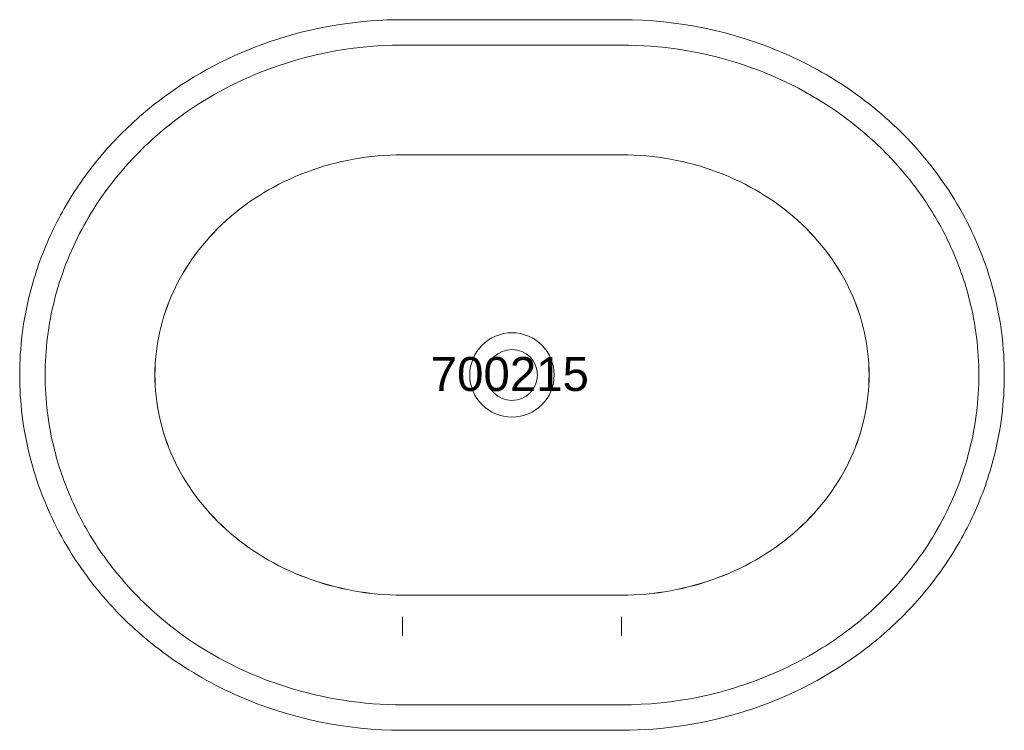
# Model space of a CAD drawing. Header units: millimetres. Extents: x 2006 to 2586, y 311 to 730.
import ezdxf

# ---------------------------------------------------------------- set-up
doc = ezdxf.new("R2010")
doc.units = ezdxf.units.MM
doc.layers.add('P-SANR-FIXT', color=6, linetype='Continuous', lineweight=18)
doc.layers.add('P-SANR-FIXT-IDEN', color=2, linetype='Continuous', lineweight=9)
doc.styles.add('Arial', font='arial.ttf', dxfattribs={"height": 20})

# ---------------------------------------------------------------- blocks, each defined once
blk = doc.blocks.new('DBLTD_Neilur_CountertopWashbasins_700215 - Countertop Basin-445429-Level 0')
at = {"layer": 'P-SANR-FIXT'}
for p, q in [((-64.54, 209.44), (64.54, 209.44)), ((64.54, 194.44), (-64.54, 194.44)), ((64.54, 129.77), (-64.54, 129.77)), ((64.54, 129.77), (-64.54, 129.77)), ((-64.54, -129.81), (64.54, -129.81)), ((-64.54, -129.81), (64.54, -129.81)), ((-64.54, -142.59), (-64.54, -153.77)), ((64.54, -142.63), (64.54, -153.77)), ((-64.54, -194.47), (64.54, -194.47)), ((64.54, -209.47), (-64.54, -209.47))]:
    blk.add_line(p, q, dxfattribs=at)
for radius, start, end in [(24.87, 0, 180), (15.02, 0, 180), (24.87, 180, 0), (15.02, 180, 0)]:
    blk.add_arc((0, 0), radius, start, end, dxfattribs=at)
for points, knots in [([(-64.54, 209.44), (-89.25, 209.44), (-138.67, 201.87), (-194.31, 174.08), (-231.53, 142.27), (-254.94, 114.12), (-273.03, 82.43), (-286.49, 44.26), (-292.01, 0), (-285.99, -48.29), (-268.39, -93.73), (-240.5, -133.86), (-204.08, -166.75), (-146.9, -199.27), (-97.49, -209.44), (-64.54, -209.44)], [-1, -1, -1, -1, -0.892857, -0.785714, -0.732143, -0.678571, -0.625, -0.571429, -0.5, -0.428571, -0.357143, -0.285714, -0.214286, -0.142857, 0, 0, 0, 0]), ([(64.54, 209.44), (97.49, 209.44), (146.9, 199.27), (204.08, 166.75), (240.5, 133.86), (268.39, 93.73), (285.99, 48.29), (292.01, 0), (286.49, -44.26), (273.03, -82.43), (254.94, -114.12), (231.53, -142.27), (194.31, -174.08), (138.67, -201.87), (89.25, -209.44), (64.54, -209.44)], [0, 0, 0, 0, 0.142857, 0.214286, 0.285714, 0.357143, 0.428571, 0.5, 0.571429, 0.625, 0.678571, 0.732143, 0.785714, 0.892857, 1, 1, 1, 1]), ([(-64.54, -194.44), (-87.73, -194.44), (-134.1, -187.32), (-186.14, -161.34), (-220.81, -131.67), (-242.54, -105.49), (-259.33, -76.16), (-271.76, -40.86), (-276.85, 0), (-271.3, 44.58), (-255.03, 86.6), (-229.14, 123.82), (-195.26, 154.49), (-141.81, 184.88), (-95.45, 194.44), (-64.54, 194.44)], [-1, -1, -1, -1, -0.892857, -0.785714, -0.732143, -0.678571, -0.625, -0.571429, -0.5, -0.428571, -0.357143, -0.285714, -0.214286, -0.142857, 0, 0, 0, 0]), ([(64.54, -194.44), (95.45, -194.44), (141.81, -184.88), (195.26, -154.49), (229.14, -123.82), (255.03, -86.6), (271.3, -44.58), (276.85, 0), (271.76, 40.86), (259.33, 76.16), (242.54, 105.49), (220.81, 131.67), (186.14, 161.34), (134.1, 187.32), (87.73, 194.44), (64.54, 194.44)], [0, 0, 0, 0, 0.142857, 0.214286, 0.285714, 0.357143, 0.428571, 0.5, 0.571429, 0.625, 0.678571, 0.732143, 0.785714, 0.892857, 1, 1, 1, 1])]:
    blk.add_open_spline(points, degree=3, knots=knots, dxfattribs=at)
for points in [[(-64.54, 129.77), (-83.93, 129.77), (-122.68, 122.76), (-171.33, 93.21), (-203.08, 49.97), (-213.99, -0.02), (-203.08, -50.01), (-171.33, -93.25), (-122.68, -122.8), (-83.93, -129.81), (-64.54, -129.81)], [(-64.54, 129.77), (-83.92, 129.77), (-122.67, 122.77), (-171.31, 93.22), (-203.06, 49.98), (-213.97, 0), (-203.06, -49.98), (-171.31, -93.22), (-122.67, -122.77), (-83.92, -129.77), (-64.54, -129.77)], [(64.54, -129.81), (83.93, -129.81), (122.68, -122.8), (171.33, -93.25), (203.08, -50.01), (213.99, -0.02), (203.08, 49.97), (171.33, 93.21), (122.68, 122.76), (83.93, 129.77), (64.54, 129.77)], [(64.54, -129.77), (83.92, -129.77), (122.67, -122.77), (171.31, -93.22), (203.06, -49.98), (213.97, 0), (203.06, 49.98), (171.31, 93.22), (122.67, 122.77), (83.92, 129.77), (64.54, 129.77)]]:
    blk.add_open_spline(points, degree=3, dxfattribs=at)

msp = doc.modelspace()

# ---------------------------------------------------------------- block references
at = {"layer": 'P-SANR-FIXT'}
msp.add_blockref('DBLTD_Neilur_CountertopWashbasins_700215 - Countertop Basin-445429-Level 0', (2295.59, 520.27), dxfattribs=at)

# ---------------------------------------------------------------- texts
at = {"layer": 'P-SANR-FIXT-IDEN', "insert": (2247.7, 530.85), "char_height": 20, "width": 115.443, "attachment_point": 1, "style": 'Arial'}
msp.add_mtext('700215', dxfattribs=at)

doc.saveas('drawing.dxf')
